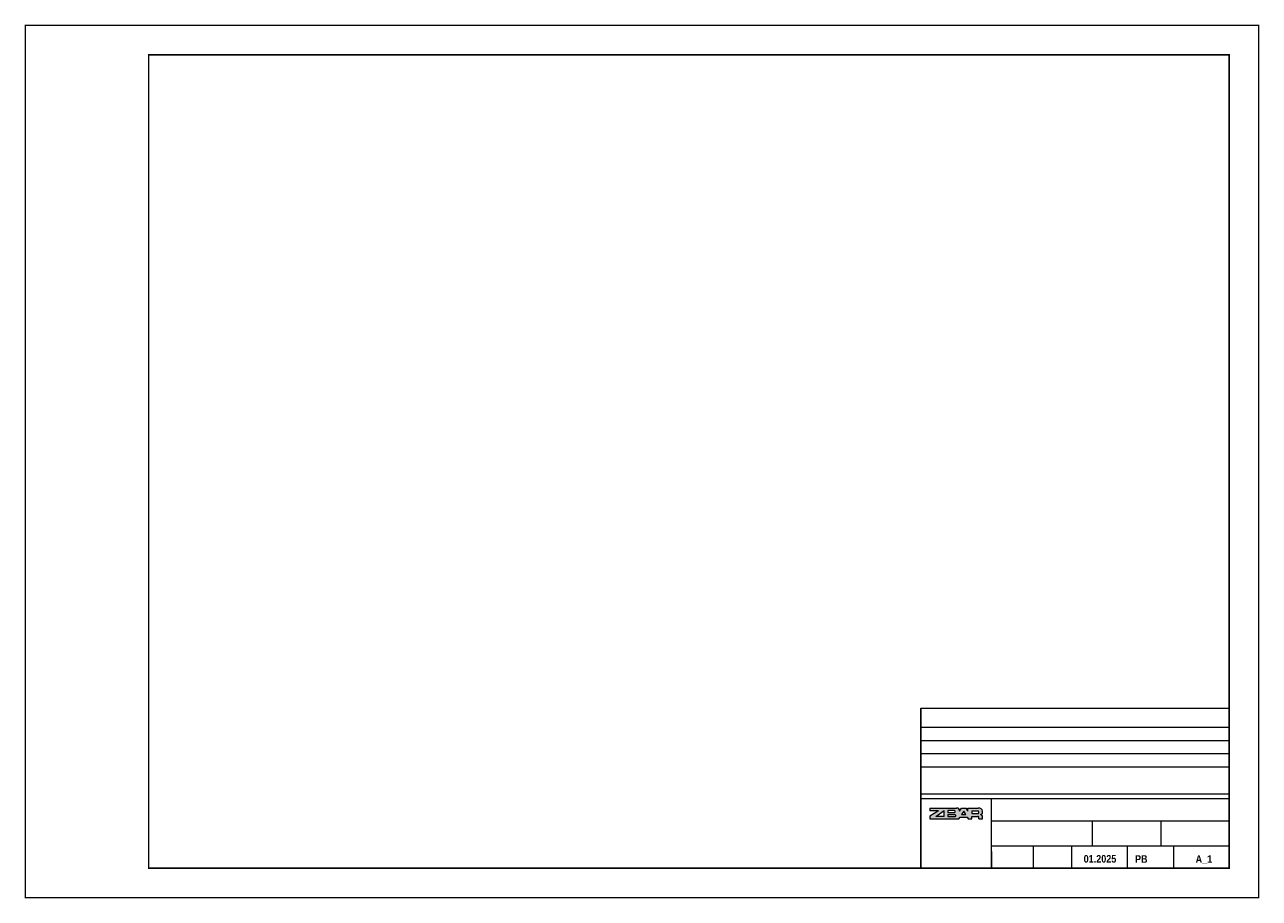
# Model space of a CAD drawing. Header units: centimetres. Extents: x -2715 to 104803, y -4848 to 32152.
# Tile 6 of 24: x 85598 to 89803, y -4848 to -1873. Entities that reach past the tile are written whole.
import ezdxf

# ---------------------------------------------------------------- set-up
doc = ezdxf.new("R2010")
doc.units = ezdxf.units.CM
doc.header["$MEASUREMENT"] = 0
doc.layers.add('0_TXT', color=7, linetype='Continuous', lineweight=15)
doc.layers.add('Tab-tabele', color=7, linetype='Continuous', lineweight=5)
doc.styles.add('GENERATED_STYLE_13', font='arialbd.ttf')
doc.styles.get("Standard").update_dxf_attribs({"font": 'arial.ttf'})

msp = doc.modelspace()

# ---------------------------------------------------------------- hatches: boundary and pattern name
at = {"layer": 'Tab-tabele', "true_color": 0xcd0000}
h = msp.add_hatch(color=12, dxfattribs=at)
h.paths.add_polyline_path([(88680.87, -4549.57), (88709.51, -4549.57), (88680.87, -4568.5), (88680.87, -4577.5), (88779.27, -4577.5), (88783.66, -4571.5), (88807.45, -4571.5), (88811.1, -4577.5), (88823.39, -4577.5), (88823.39, -4568.73), (88843.49, -4568.73, -0.3657988), (88847.5, -4571.82), (88847.5, -4577.5), (88860.02, -4577.5), (88860.02, -4568.55, 0.2920703), (88853.23, -4562.81, 0.3371791), (88860.12, -4556.04), (88860.12, -4551.42, 0.3938747), (88845.57, -4540.58), (88810.45, -4540.56), (88810.45, -4550.65), (88803.93, -4540.56), (88788.37, -4540.56), (88781.85, -4550.65, 0.4076721), (88772.73, -4540.56), (88680.87, -4540.56), (88680.87, -4549.57)])
h.paths.add_polyline_path([(88700.96, -4568.86), (88729.31, -4549.08), (88729.31, -4568.86), (88700.96, -4568.86)], flags=0)
h.paths.add_polyline_path([(88742.22, -4569.7), (88742.22, -4562.83), (88766.6, -4562.83, -0.6528741), (88767.08, -4569.7), (88742.22, -4569.7)], flags=0)
h.paths.add_polyline_path([(88742.34, -4548.24), (88763.82, -4548.24, -0.6872291), (88765.75, -4555.11), (88742.34, -4555.11), (88742.34, -4548.24)], flags=0)
h.paths.add_polyline_path([(88787.93, -4562.82), (88795.77, -4550.68), (88803.61, -4562.82), (88787.93, -4562.82)], flags=0)
h.paths.add_polyline_path([(88846.25, -4558.42), (88823.21, -4558.42), (88823.21, -4549.73), (88844.63, -4549.73, -0.52813), (88846.25, -4558.42)], flags=0)

# ---------------------------------------------------------------- linework, layer by layer
at = {"lineweight": 50, "const_width": 5}
msp.add_lwpolyline([(85600.17, -4845.22), (85600.17, -1875.22), (89800.17, -1875.22), (89800.17, -4845.22), (85600.17, -4845.22)], dxfattribs=at)
at = {"lineweight": 50}
msp.add_lwpolyline([(86020.17, -4745.22, 5, 5, 0), (86020.17, -1975.22, 5, 5, 0), (89700.17, -1975.22, 5, 5, 0), (89700.17, -4745.22, 5, 5, 0)], format="xyseb", close=True, dxfattribs=at)
at = {"layer": 'Tab-tabele'}
for p, q in [((88649.73, -4199.96), (89700.17, -4199.96)), ((88649.73, -4199.96), (88649.73, -4745.22)), ((88649.73, -4265.1), (89700.17, -4265.1)), ((88649.73, -4310.1), (89700.17, -4310.1)), ((89700.17, -4292.19), (89700.17, -4745.22)), ((88649.73, -4355.1), (89700.17, -4355.1)), ((88649.73, -4400.11), (89700.17, -4400.11)), ((88649.73, -4492.12), (89700.17, -4492.12)), ((88649.73, -4492.12), (89700.17, -4492.12)), ((88649.73, -4508.12), (89700.17, -4508.12)), ((88680.87, -4540.56), (88772.73, -4540.56)), ((88680.87, -4540.56), (88680.87, -4549.57)), ((88781.85, -4550.65), (88788.37, -4540.56)), ((88788.37, -4540.56), (88803.93, -4540.56)), ((88810.45, -4550.65), (88803.93, -4540.56)), ((88810.45, -4550.65), (88810.45, -4540.56)), ((88810.45, -4540.56), (88845.57, -4540.58)), ((88890.36, -4745.22), (88890.36, -4508.12)), ((88709.51, -4549.57), (88680.87, -4549.57)), ((88709.51, -4549.57), (88680.87, -4568.5)), ((88680.87, -4568.5), (88680.87, -4577.5)), ((88680.87, -4577.5), (88779.27, -4577.5)), ((88700.96, -4568.86), (88729.31, -4549.08)), ((88729.31, -4568.86), (88700.96, -4568.86)), ((88729.31, -4568.86), (88729.31, -4549.08)), ((88742.22, -4562.83), (88742.22, -4569.7)), ((88742.22, -4562.83), (88766.6, -4562.83)), ((88742.22, -4569.7), (88767.08, -4569.7)), ((88763.82, -4548.24), (88742.34, -4548.24)), ((88742.34, -4548.24), (88742.34, -4555.11)), ((88742.34, -4555.11), (88765.75, -4555.11)), ((88779.27, -4577.5), (88783.66, -4571.5)), ((88783.66, -4571.5), (88807.45, -4571.5)), ((88795.77, -4550.68), (88787.93, -4562.82)), ((88787.93, -4562.82), (88803.61, -4562.82)), ((88803.61, -4562.82), (88795.77, -4550.68)), ((88807.45, -4571.5), (88811.1, -4577.5)), ((88811.1, -4577.5), (88823.39, -4577.5)), ((88823.21, -4549.73), (88844.63, -4549.73)), ((88823.21, -4549.73), (88823.21, -4558.42)), ((88823.21, -4558.42), (88846.25, -4558.42)), ((88823.39, -4577.5), (88823.39, -4568.73)), ((88823.39, -4568.73), (88843.49, -4568.73)), ((88847.5, -4577.5), (88847.5, -4571.82)), ((88847.5, -4577.5), (88860.02, -4577.5)), ((88860.02, -4577.5), (88860.02, -4568.55)), ((88860.12, -4556.04), (88860.12, -4551.42)), ((88890.36, -4583.67), (89700.17, -4583.67)), ((89232.92, -4583.67), (89232.92, -4668.6)), ((89467.04, -4583.67), (89467.04, -4668.6)), ((89232.92, -4626.13), (89232.92, -4668.6)), ((89467.04, -4626.13), (89467.04, -4668.6)), ((88890.36, -4668.6), (89700.17, -4668.6)), ((88890.36, -4668.6), (89700.17, -4668.6)), ((88890.36, -4688.6), (88890.36, -4745.22)), ((89031.91, -4668.6), (89031.91, -4745.22)), ((89162.5, -4668.6), (89162.5, -4745.22)), ((89352.47, -4668.6), (89352.47, -4745.22)), ((89510.4, -4668.6), (89510.4, -4745.22))]:
    msp.add_line(p, q, dxfattribs=at)
at = {"layer": 'Tab-tabele', "flags": 128}
for points in [[(88649.73, -4199.96), (89700.17, -4199.96)], [(88649.73, -4745.22), (88649.73, -4199.96)], [(89700.17, -4745.22), (89700.17, -4292.19)]]:
    msp.add_lwpolyline(points, dxfattribs=at)
at = {"layer": 'Tab-tabele'}
for centre, radius, start, end in [((88772.13, -4550.27), 9.73, 357.76371, 91.91231), ((88847.03, -4553.79), 13.3, 10.30672, 96.29962), ((88763.47, -4552.04), 3.82, 306.68992, 84.68184), ((88765.33, -4566.37), 3.76, 297.73691, 70.29483), ((88843.67, -4572.65), 3.92, 12.22128, 92.59112), ((88842.47, -4554.63), 5.36, 314.9063, 66.26581), ((88852.22, -4554.9), 7.98, 277.29183, 351.82395), ((88852.13, -4571), 8.26, 17.21381, 82.33986)]:
    msp.add_arc(centre, radius, start, end, dxfattribs=at)

# ---------------------------------------------------------------- texts
at = {"layer": '0_TXT', "insert": (87289.48, -2197.83), "char_height": 5.7918, "width": 62.9152, "attachment_point": 2}
msp.add_mtext('{\\fAptos Narrow|b0|i0|c1|p54;}', dxfattribs=at)
at = {"layer": 'Tab-tabele', "style": 'GENERATED_STYLE_13', "width": 0.85}
for s, p in [('01.2025', (89204.44, -4726.21)), ('PB', (89379.26, -4726.79)), ('A_1', (89585.72, -4726.79))]:
    msp.add_text(s, height=25.917, dxfattribs=at).set_placement(p)

doc.saveas('drawing.dxf')
